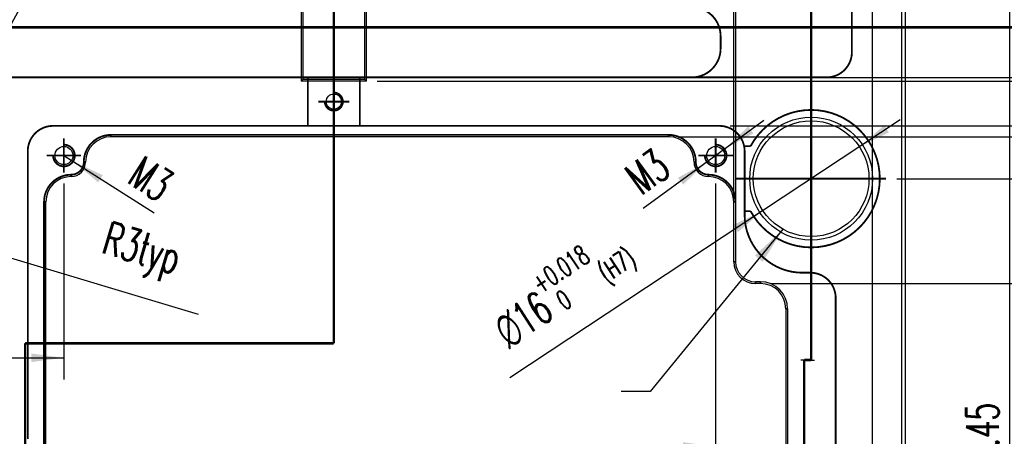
# Model space of a CAD drawing. Header units: millimetres. Extents: x 31 to 872, y 29 to 623.
# Tile 18 of 29: x 501 to 591, y 372 to 411. Entities that reach past the tile are written whole.
import ezdxf

# ---------------------------------------------------------------- set-up
doc = ezdxf.new("R2010")
doc.units = ezdxf.units.MM
for name, pattern in [('DASHED', [15, 7, -8]), ('DOT_CENTER', [14, 12, -1, 0, -1]), ('PHANTOM', [13, 10, -1, 0, -1, 0, -1])]:
    doc.linetypes.add(name, pattern=pattern)
doc.layers.add('1', color=7, linetype='Continuous')
doc.styles.add('CONVERTER_11', font='txt.shx', dxfattribs={"width": 0.63})
doc.dimstyles.new('ME10_DIM_106', dxfattribs={"dimtxt": 4.5, "dimasz": 4.5, "dimexe": 3, "dimexo": 1.5, "dimgap": 1.5, "dimtad": 1, "dimdsep": 46, "dimtxsty": 'CONVERTER_11', "dimsah": 1, "dimcen": 0.09, "dimclrd": 3, "dimclre": 3, "dimclrt": 3, "dimadec": 0, "dimazin": 0, "dimtfac": 1, "dimtdec": 4, "dimtix": 1, "dimtmove": 0, "dimatfit": 3, "dimfxl": 1, "dimtolj": 1, "dimtzin": 0, "dimarcsym": 0})
doc.dimstyles.new('ME10_DIM_117', dxfattribs={"dimtxt": 4.5, "dimasz": 4.5, "dimexe": 3, "dimexo": 1.5, "dimgap": 1.5, "dimtad": 1, "dimdsep": 46, "dimtxsty": 'CONVERTER_11', "dimsah": 1, "dimcen": 0.09, "dimclrd": 3, "dimclre": 3, "dimclrt": 3, "dimadec": 0, "dimazin": 0, "dimtfac": 1, "dimtdec": 4, "dimtix": 1, "dimtmove": 0, "dimatfit": 3, "dimfxl": 1, "dimtolj": 1, "dimtzin": 0, "dimarcsym": 0})
doc.dimstyles.new('ME10_DIM_120', dxfattribs={"dimtxt": 4.5, "dimasz": 4.5, "dimexe": 3, "dimexo": 1.5, "dimgap": 1.5, "dimtad": 1, "dimdsep": 46, "dimtxsty": 'CONVERTER_11', "dimsah": 1, "dimcen": 0.09, "dimclrd": 3, "dimclre": 3, "dimclrt": 3, "dimadec": 0, "dimazin": 0, "dimtfac": 1, "dimtdec": 4, "dimtix": 1, "dimtmove": 0, "dimatfit": 3, "dimfxl": 1, "dimtolj": 1, "dimtzin": 0, "dimarcsym": 0})
doc.dimstyles.new('ME10_DIM_125', dxfattribs={"dimtxt": 4.5, "dimasz": 4.5, "dimexe": 3, "dimexo": 1.5, "dimgap": 1.5, "dimtad": 1, "dimdsep": 46, "dimtxsty": 'CONVERTER_11', "dimsah": 1, "dimcen": 0.09, "dimclrd": 3, "dimclre": 3, "dimclrt": 3, "dimadec": 0, "dimazin": 0, "dimtfac": 1, "dimtdec": 4, "dimtix": 1, "dimtmove": 0, "dimatfit": 3, "dimfxl": 1, "dimtolj": 1, "dimtzin": 0, "dimarcsym": 0})
doc.dimstyles.new('ME10_DIM_129', dxfattribs={"dimtxt": 4.5, "dimasz": 4.5, "dimexe": 3, "dimexo": 1.5, "dimgap": 1.5, "dimtad": 1, "dimdsep": 46, "dimtxsty": 'CONVERTER_11', "dimsah": 1, "dimcen": 0.09, "dimclrd": 3, "dimclre": 3, "dimclrt": 3, "dimadec": 0, "dimazin": 0, "dimtfac": 1, "dimtdec": 4, "dimtix": 1, "dimtmove": 0, "dimatfit": 3, "dimfxl": 1, "dimtolj": 1, "dimtzin": 0, "dimarcsym": 0})
doc.dimstyles.new('ME10_DIM_132', dxfattribs={"dimtxt": 4.5, "dimasz": 4.5, "dimexe": 3, "dimexo": 1.5, "dimgap": 1.5, "dimtad": 1, "dimdsep": 46, "dimtxsty": 'CONVERTER_11', "dimsah": 1, "dimcen": 0.09, "dimclrd": 3, "dimclre": 3, "dimclrt": 3, "dimadec": 0, "dimazin": 0, "dimtfac": 1, "dimtdec": 4, "dimtix": 1, "dimtmove": 0, "dimatfit": 3, "dimfxl": 1, "dimtolj": 1, "dimtzin": 0, "dimarcsym": 0})
doc.dimstyles.new('ME10_DIM_67', dxfattribs={"dimtxt": 4.5, "dimasz": 4.5, "dimexe": 3, "dimexo": 1.5, "dimgap": 1.5, "dimtad": 1, "dimdsep": 46, "dimtxsty": 'CONVERTER_11', "dimsah": 1, "dimcen": 0.09, "dimclrd": 3, "dimclre": 3, "dimclrt": 3, "dimadec": 0, "dimazin": 0, "dimtfac": 1, "dimtdec": 4, "dimtix": 1, "dimtmove": 0, "dimatfit": 3, "dimfxl": 1, "dimtolj": 1, "dimtzin": 0, "dimarcsym": 0})
doc.dimstyles.new('ME10_DIM_72', dxfattribs={"dimtxt": 4.5, "dimasz": 4.5, "dimexe": 3, "dimexo": 1.5, "dimgap": 1.5, "dimtad": 1, "dimdsep": 46, "dimtxsty": 'CONVERTER_11', "dimsah": 1, "dimcen": 0.09, "dimclrd": 3, "dimclre": 3, "dimclrt": 3, "dimadec": 0, "dimazin": 0, "dimtfac": 1, "dimtdec": 4, "dimtix": 1, "dimtmove": 0, "dimatfit": 3, "dimfxl": 1, "dimtolj": 1, "dimtzin": 0, "dimarcsym": 0})
doc.dimstyles.new('ME10_DIM_90', dxfattribs={"dimtxt": 4.5, "dimasz": 4.5, "dimexe": 3, "dimexo": 1.5, "dimgap": 1.5, "dimtad": 1, "dimdsep": 46, "dimtxsty": 'CONVERTER_11', "dimsah": 1, "dimcen": 0.09, "dimclrd": 3, "dimclre": 3, "dimclrt": 3, "dimadec": 0, "dimazin": 0, "dimtfac": 1, "dimtdec": 4, "dimtix": 1, "dimtmove": 0, "dimatfit": 3, "dimfxl": 1, "dimtolj": 1, "dimtzin": 0, "dimarcsym": 0})
doc.dimstyles.new('ME10_DIM_91', dxfattribs={"dimtxt": 4.5, "dimasz": 4.5, "dimexe": 3, "dimexo": 1.5, "dimgap": 1.5, "dimtad": 1, "dimdsep": 46, "dimtxsty": 'CONVERTER_11', "dimsah": 1, "dimcen": 0.09, "dimclrd": 3, "dimclre": 3, "dimclrt": 3, "dimadec": 0, "dimazin": 0, "dimtfac": 1, "dimtdec": 4, "dimtix": 1, "dimtmove": 0, "dimatfit": 3, "dimfxl": 1, "dimtolj": 1, "dimtzin": 0, "dimarcsym": 0})
doc.dimstyles.new('ME10_DIM_92', dxfattribs={"dimtxt": 4.5, "dimasz": 4.5, "dimexe": 3, "dimexo": 1.5, "dimgap": 1.5, "dimtad": 1, "dimdsep": 46, "dimtxsty": 'CONVERTER_11', "dimsah": 1, "dimcen": 0.09, "dimclrd": 3, "dimclre": 3, "dimclrt": 3, "dimadec": 0, "dimazin": 0, "dimtfac": 1, "dimtdec": 4, "dimtix": 1, "dimtmove": 0, "dimatfit": 3, "dimfxl": 1, "dimtolj": 1, "dimtzin": 0, "dimarcsym": 0})
doc.dimstyles.get("Standard").update_dxf_attribs({"dimtxt": 0.18, "dimasz": 0.18, "dimexe": 0.18, "dimexo": 0.0625, "dimgap": 0.09, "dimtad": 0, "dimtih": 1, "dimtoh": 1, "dimdec": 4, "dimzin": 0, "dimdsep": 46, "dimtxsty": 'Standard', "dimcen": 0.09, "dimadec": 0, "dimazin": 0, "dimtfac": 1, "dimtdec": 4, "dimtofl": 0, "dimtmove": 0, "dimatfit": 3, "dimfxl": 1, "dimtolj": 1, "dimtzin": 0, "dimarcsym": 0})

# ---------------------------------------------------------------- blocks, each defined once
blk = doc.blocks.new('G-G__11')
at = {"layer": '1', "color": 4, "linetype": 'PHANTOM', "const_width": 0.35}
blk.add_lwpolyline([(263.72, 614.98), (897.59, 614.98)], dxfattribs=at)
blk = doc.blocks.new('E8027-24150__34', base_point=(273.17, 207.52))
at = {"color": 7, "linetype": 'Continuous'}
for p, q in [((872.8, 703.95), (872.8, 536.05)), ((873.3, 703.95), (873.3, 536.05)), ((790.03, 607.8), (790.03, 699.89)), ((798.53, 699.89), (798.53, 607.8)), ((789.78, 625.91), (789.78, 607.55)), ((798.78, 607.55), (798.78, 625.91)), ((849.6, 590.85), (849.6, 621.91)), ((849.85, 621.66), (849.85, 582.55)), ((790.03, 607.8), (789.78, 607.55)), ((798.78, 607.55), (789.78, 607.55)), ((790.03, 607.8), (798.53, 607.8)), ((798.53, 607.8), (798.78, 607.55)), ((840.6, 599.85), (763.45, 599.85)), ((754.45, 549.1), (754.45, 590.85)), ((849.6, 582.55), (849.6, 590.85)), ((853.3, 579.8), (852.6, 579.8)), ((853.3, 579.55), (852.6, 579.55)), ((856.8, 576.05), (856.8, 356.05)), ((857.05, 576.05), (857.05, 356.05))]:
    blk.add_line(p, q, dxfattribs=at)
at = {"color": 1, "linetype": 'DASHED', "const_width": 0.25}
for points in [[(865.94, 611.55), (865.94, 686.55)], [(847.78, 612.05), (847.78, 613.75)], [(744.78, 608.05), (790.68, 608.05)], [(790.68, 601.35), (790.68, 608.05)], [(790.68, 608.05), (797.88, 608.05)], [(797.88, 608.05), (843.78, 608.05)], [(797.88, 608.05), (797.88, 601.35)], [(843.78, 608.05), (862.44, 608.05)], [(755.45, 601.35), (790.68, 601.35)], [(790.68, 601.35), (797.88, 601.35)], [(797.88, 601.35), (847.6, 601.35)], [(763.45, 600.1), (763.45, 599.85)], [(763.45, 600.1), (840.6, 600.1)], [(840.6, 600.1), (840.6, 599.85)], [(751.95, 558.05), (751.95, 597.85)], [(851.03, 598.55), (851.93, 598.55)], [(851.1, 597.85), (851.1, 589.55)], [(759.7, 596.35), (759.95, 596.35)], [(844.35, 596.35), (844.1, 596.35)], [(757.95, 594.6), (757.95, 594.35)], [(846.1, 594.6), (846.1, 594.35)], [(754.2, 548.85), (754.2, 590.85)], [(754.2, 590.85), (754.45, 590.85)], [(849.85, 590.85), (849.6, 590.85)], [(851.93, 589.55), (851.1, 589.55)], [(851.1, 589.55), (851.1, 589.05)], [(859.1, 581.05), (860.2, 581.05)], [(863.7, 577.55), (863.7, 354.55)]]:
    blk.add_lwpolyline(points, dxfattribs=at)
for points in [[(847.78, 613.75, 0.414214), (843.78, 617.75, 0.414214)], [(843.78, 608.05, 0.414214), (847.78, 612.05, 0.414214)], [(862.44, 608.05, 0.414214), (865.94, 611.55, 0.414214)], [(851.93, 589.55, 3.970356), (851.93, 598.55, 3.970356)], [(755.45, 601.35, 0.414214), (751.95, 597.85, 0.414214)], [(851.03, 598.55, 0.356394), (847.6, 601.35, 0.356394)], [(763.45, 600.1, 0.414214), (759.7, 596.35, 0.414214)], [(844.35, 596.35, 0.414214), (840.6, 600.1, 0.414214)], [(851.1, 597.85, 0.050382), (851.03, 598.55, 0.050382)], [(757.95, 594.6, 0.414214), (759.7, 596.35, 0.414214)], [(844.35, 596.35, 0.414214), (846.1, 594.6, 0.414214)], [(757.95, 594.6, 0.414214), (754.2, 590.85, 0.414214)], [(849.85, 590.85, 0.414214), (846.1, 594.6, 0.414214)], [(851.1, 589.05, 0.414214), (859.1, 581.05, 0.414214)], [(863.7, 577.55, 0.414214), (860.2, 581.05, 0.414214)]]:
    blk.add_lwpolyline(points, format="xyb", dxfattribs=at)
at = {"color": 3, "linetype": 'Continuous', "const_width": 0.25}
for points in [[(849.6, 582.55), (849.85, 582.55)], [(852.6, 579.8), (852.6, 579.55)], [(853.3, 579.8), (853.3, 579.55)], [(856.8, 576.05), (857.05, 576.05)]]:
    blk.add_lwpolyline(points, dxfattribs=at)
at = {"color": 7, "linetype": 'Continuous'}
for centre, radius in [((794.28, 604.7), 1.05), ((860.3, 594.05), 8.5), ((860.3, 594.05), 8), ((756.95, 597.25), 1.25), ((847.1, 597.25), 1.25)]:
    blk.add_circle(centre, radius, dxfattribs=at)
for centre, radius, start, end in [((763.45, 596.35), 3.5, 90, 180), ((840.6, 596.35), 3.5, 0, 90), ((757.95, 596.35), 2, 270, 0), ((846.1, 596.35), 2, 180, 270), ((757.95, 590.85), 3.5, 90, 180), ((846.1, 590.85), 3.5, 0, 90), ((852.6, 582.55), 3, 180, 270), ((852.6, 582.55), 2.75, 180, 270), ((853.3, 576.05), 3.75, 0, 90), ((853.3, 576.05), 3.5, 0, 90)]:
    blk.add_arc(centre, radius, start, end, dxfattribs=at)
at = {"layer": '1', "color": 3, "linetype": 'Continuous', "const_width": 0.25}
for points in [[(793.03, 604.7, 2.414214), (794.28, 605.95, 2.414214)], [(755.45, 597.25, 2.414214), (756.95, 598.75, 2.414214)], [(845.6, 597.25, 2.414214), (847.1, 598.75, 2.414214)]]:
    blk.add_lwpolyline(points, format="xyb", dxfattribs=at)
at = {"layer": '1', "color": 1, "linetype": 'DOT_CENTER', "const_width": 0.25}
for points in [[(794.28, 606.85), (794.28, 602.54)], [(796.43, 604.7), (792.12, 604.7)], [(860.3, 604.4), (860.3, 583.7)], [(756.95, 599.62), (756.95, 594.87)], [(847.1, 599.62), (847.1, 594.87)], [(759.32, 597.25), (754.57, 597.25)], [(849.47, 597.25), (844.72, 597.25)], [(870.65, 594.05), (849.95, 594.05)]]:
    blk.add_lwpolyline(points, dxfattribs=at)
blk = doc.blocks.new('*D92')
at = {"layer": '1', "color": 3, "linetype": 'Continuous'}
for p, q in [((845.28, 608.05), (950.71, 608.05)), ((947.71, 608.05), (947.71, 324.05)), ((845.28, 324.05), (950.71, 324.05))]:
    blk.add_line(p, q, dxfattribs=at)
at = {"layer": '1', "color": 3}
for points in [[(948.31, 603.55), (947.12, 603.55), (947.71, 608.05)], [(947.12, 328.55), (948.31, 328.55), (947.71, 324.05)]]:
    blk.add_solid(points, dxfattribs=at)
at = {"layer": '1', "color": 3, "insert": (946.21, 459.63), "char_height": 4.5, "attachment_point": 7, "rotation": 90, "line_spacing_factor": 0.60024, "style": 'CONVERTER_11'}
blk.add_mtext('284', dxfattribs=at)
blk = doc.blocks.new('*D97')
at = {"layer": '1', "color": 3, "linetype": 'Continuous'}
for p, q in [((800.28, 607.55), (941.95, 607.55)), ((938.95, 607.55), (938.95, 324.55)), ((800.28, 324.55), (941.95, 324.55))]:
    blk.add_line(p, q, dxfattribs=at)
at = {"layer": '1', "color": 3}
for points in [[(939.54, 603.05), (938.36, 603.05), (938.95, 607.55)], [(938.36, 329.05), (939.54, 329.05), (938.95, 324.55)]]:
    blk.add_solid(points, dxfattribs=at)
at = {"layer": '1', "color": 3, "insert": (937.45, 459.22), "char_height": 4.5, "attachment_point": 7, "rotation": 90, "line_spacing_factor": 0.60024, "style": 'CONVERTER_11'}
blk.add_mtext('283', dxfattribs=at)
blk = doc.blocks.new('*D115')
at = {"layer": '1', "color": 3, "linetype": 'Continuous'}
for p, q in [((854.8, 579.55), (901.16, 579.55)), ((898.16, 352.55), (898.16, 579.55)), ((854.8, 352.55), (901.16, 352.55))]:
    blk.add_line(p, q, dxfattribs=at)
at = {"layer": '1', "color": 3}
for points in [[(898.76, 575.05), (897.57, 575.05), (898.16, 579.55)], [(897.57, 357.05), (898.76, 357.05), (898.16, 352.55)]]:
    blk.add_solid(points, dxfattribs=at)
at = {"layer": '1', "color": 3, "insert": (896.66, 462.27), "char_height": 4.5, "attachment_point": 7, "rotation": 90, "line_spacing_factor": 0.60024, "style": 'CONVERTER_11'}
blk.add_mtext('227', dxfattribs=at)
blk = doc.blocks.new('*D116')
at = {"layer": '1', "color": 3, "linetype": 'Continuous'}
for p, q in [((842.1, 599.85), (923.95, 599.85)), ((920.95, 599.85), (920.95, 332.25)), ((842.1, 332.25), (923.95, 332.25))]:
    blk.add_line(p, q, dxfattribs=at)
at = {"layer": '1', "color": 3}
for points in [[(921.54, 595.35), (920.36, 595.35), (920.95, 599.85)], [(920.36, 336.75), (921.54, 336.75), (920.95, 332.25)]]:
    blk.add_solid(points, dxfattribs=at)
at = {"layer": '1', "color": 3, "insert": (919.45, 457.28), "char_height": 4.5, "attachment_point": 7, "rotation": 90, "line_spacing_factor": 0.60024, "style": 'CONVERTER_11'}
blk.add_mtext('267.6', dxfattribs=at)
blk = doc.blocks.new('*D117')
at = {"layer": '1', "color": 3, "linetype": 'Continuous'}
for p, q in [((849.1, 601.35), (932.44, 601.35)), ((929.44, 601.35), (929.44, 330.75)), ((849.1, 330.75), (932.44, 330.75))]:
    blk.add_line(p, q, dxfattribs=at)
at = {"layer": '1', "color": 3}
for points in [[(930.03, 596.85), (928.84, 596.85), (929.44, 601.35)], [(928.84, 335.25), (930.03, 335.25), (929.44, 330.75)]]:
    blk.add_solid(points, dxfattribs=at)
at = {"layer": '1', "color": 3, "insert": (927.94, 458.16), "char_height": 4.5, "attachment_point": 7, "rotation": 90, "line_spacing_factor": 0.60024, "style": 'CONVERTER_11'}
blk.add_mtext('270.6', dxfattribs=at)
blk = doc.blocks.new('*D131')
at = {"layer": '1', "color": 3, "linetype": 'Continuous'}
for p, q in [((389.65, 593.37), (389.65, 566.29)), ((756.95, 593.37), (756.95, 566.29)), ((389.65, 569.29), (756.95, 569.29))]:
    blk.add_line(p, q, dxfattribs=at)
at = {"layer": '1', "color": 3}
for points in [[(394.15, 569.89), (394.15, 568.7), (389.65, 569.29)], [(752.45, 568.7), (752.45, 569.89), (756.95, 569.29)]]:
    blk.add_solid(points, dxfattribs=at)
at = {"layer": '1', "color": 3, "insert": (588.24, 572.93), "char_height": 4.5, "attachment_point": 7, "rotation": 0.0001, "line_spacing_factor": 0.60024, "style": 'CONVERTER_11'}
blk.add_mtext('367.3', dxfattribs=at)
blk = doc.blocks.new('*D142')
at = {"layer": '1', "color": 3, "linetype": 'Continuous'}
for p, q in [((277.8, 530.36), (277.8, 819.9)), ((868.8, 530.36), (868.8, 819.9)), ((868.8, 816.9), (277.8, 816.9))]:
    blk.add_line(p, q, dxfattribs=at)
at = {"layer": '1', "color": 3}
for points in [[(282.3, 817.5), (282.3, 816.31), (277.8, 816.9)], [(864.3, 816.31), (864.3, 817.5), (868.8, 816.9)]]:
    blk.add_solid(points, dxfattribs=at)
at = {"layer": '1', "color": 3, "insert": (569.99, 820.54), "char_height": 4.5, "attachment_point": 7, "rotation": 0.0001, "line_spacing_factor": 0.60024, "style": 'CONVERTER_11'}
blk.add_mtext('591', dxfattribs=at)
blk = doc.blocks.new('*D145')
at = {"layer": '1', "color": 3, "linetype": 'Continuous'}
for p, q in [((299.5, 593.37), (299.5, 554.03)), ((847.1, 593.37), (847.1, 554.03)), ((847.1, 557.03), (299.5, 557.03))]:
    blk.add_line(p, q, dxfattribs=at)
at = {"layer": '1', "color": 3}
for points in [[(304, 557.62), (304, 556.43), (299.5, 557.03)], [(842.6, 556.43), (842.6, 557.62), (847.1, 557.03)]]:
    blk.add_solid(points, dxfattribs=at)
at = {"layer": '1', "color": 3, "insert": (583.8, 560.66), "char_height": 4.5, "attachment_point": 7, "rotation": 0.0001, "line_spacing_factor": 0.60024, "style": 'CONVERTER_11'}
blk.add_mtext('547.6', dxfattribs=at)
blk = doc.blocks.new('*D150')
at = {"layer": '1', "color": 3, "linetype": 'Continuous'}
for p, q in [((286.3, 585.75), (286.3, 795.1)), ((860.3, 585.2), (860.3, 795.1)), ((860.3, 792.1), (286.3, 792.1))]:
    blk.add_line(p, q, dxfattribs=at)
at = {"layer": '1', "color": 3}
for points in [[(290.8, 792.69), (290.8, 791.51), (286.3, 792.1)], [(855.8, 791.51), (855.8, 792.69), (860.3, 792.1)]]:
    blk.add_solid(points, dxfattribs=at)
at = {"layer": '1', "color": 3, "insert": (569.52, 795.74), "char_height": 4.5, "attachment_point": 7, "rotation": 0.0001, "line_spacing_factor": 0.60024, "style": 'CONVERTER_11'}
blk.add_mtext('574', dxfattribs=at)
blk = doc.blocks.new('*D154')
at = {"layer": '1', "color": 3, "linetype": 'Continuous'}
for p, q in [((872.15, 594.05), (914.7, 594.05)), ((911.7, 338.05), (911.7, 594.05)), ((870.5, 338.05), (914.7, 338.05))]:
    blk.add_line(p, q, dxfattribs=at)
at = {"layer": '1', "color": 3}
for points in [[(912.29, 589.55), (911.11, 589.55), (911.7, 594.05)], [(911.11, 342.55), (912.29, 342.55), (911.7, 338.05)]]:
    blk.add_solid(points, dxfattribs=at)
at = {"layer": '1', "color": 3, "insert": (908.06, 462.27), "char_height": 4.5, "attachment_point": 7, "rotation": 90, "line_spacing_factor": 0.60024, "style": 'CONVERTER_11'}
blk.add_mtext('256', dxfattribs=at)
blk = doc.blocks.new('*D157')
at = {"layer": '1', "color": 3, "linetype": 'Continuous'}
for p, q in [((870.99, 704.5), (890.75, 704.5)), ((887.75, 704.5), (887.75, 466.05)), ((889.8, 466.05), (884.75, 466.05))]:
    blk.add_line(p, q, dxfattribs=at)
at = {"layer": '1', "color": 3}
for points in [[(888.35, 700), (887.16, 700), (887.75, 704.5)], [(887.16, 470.55), (888.35, 470.55), (887.75, 466.05)]]:
    blk.add_solid(points, dxfattribs=at)
at = {"layer": '1', "color": 3, "insert": (886.25, 549.69), "char_height": 4.5, "attachment_point": 7, "rotation": 90, "line_spacing_factor": 0.60024, "style": 'CONVERTER_11'}
blk.add_mtext('238.45', dxfattribs=at)
blk = doc.blocks.new('*D178')
at = {"layer": '1', "color": 3, "linetype": 'Continuous'}
blk.add_line((775.59, 575.28), (738.13, 586.47), dxfattribs=at)
at = {"layer": '1', "color": 3}
blk.add_solid([(742.61, 585.75), (742.27, 584.61), (738.13, 586.47)], dxfattribs=at)
at = {"layer": '1', "color": 3, "insert": (759.18, 583.15), "char_height": 4.5, "attachment_point": 7, "rotation": 343.3749, "line_spacing_factor": 0.60024, "style": 'CONVERTER_11'}
blk.add_mtext('\\C3; R\\C3;3\\C3;typ', dxfattribs=at)
blk = doc.blocks.new('*D179')
at = {"layer": '1', "color": 3, "linetype": 'Continuous'}
blk.add_line((741.69, 600.92), (763.78, 641.1), dxfattribs=at)
at = {"layer": '1', "color": 3}
blk.add_solid([(743.34, 605.15), (744.37, 604.57), (741.69, 600.92)], dxfattribs=at)
at = {"layer": '1', "color": 3, "insert": (750.76, 623.34), "char_height": 4.5, "attachment_point": 7, "rotation": 61.1954, "line_spacing_factor": 0.60024, "style": 'CONVERTER_11'}
blk.add_mtext('\\C3; R\\C3;3.5\\C3;typ', dxfattribs=at)
blk = doc.blocks.new('*D242')
at = {"layer": '1', "color": 3, "linetype": 'Continuous'}
blk.add_line((872.61, 602.18), (818.62, 566.53), dxfattribs=at)
at = {"layer": '1', "color": 3}
for points in [[(870.41, 601.43), (871.06, 600.44), (866.98, 598.46)], [(850.19, 586.67), (849.54, 587.66), (853.62, 589.64)]]:
    blk.add_solid(points, dxfattribs=at)
at = {"layer": '1', "color": 3, "insert": (816.83, 568.5), "char_height": 4.5, "attachment_point": 7, "rotation": 33.429, "line_spacing_factor": 0.60024, "style": 'CONVERTER_11'}
blk.add_mtext('\\C3; {\\Fgdt;n}\\C3;\\C3;16\\C3;\\H2.7;\\S+0.018^  0;\\C3;(H7)', dxfattribs=at)
blk = doc.blocks.new('*D281')
at = {"layer": '1', "color": 3, "linetype": 'Continuous'}
blk.add_line((756.95, 597.25), (769.44, 589.33), dxfattribs=at)
at = {"layer": '1', "color": 3}
blk.add_solid([(762.33, 594.54), (761.7, 593.54), (758.22, 596.45)], dxfattribs=at)
at = {"layer": '1', "color": 3, "insert": (765.53, 593.58), "char_height": 4.5, "attachment_point": 7, "rotation": 327.6248, "line_spacing_factor": 0.60024, "style": 'CONVERTER_11'}
blk.add_mtext('\\C3;M\\C3;3\\C3;', dxfattribs=at)
blk = doc.blocks.new('*D282')
at = {"layer": '1', "color": 3, "linetype": 'Continuous'}
blk.add_line((853.76, 602.11), (837.09, 589.95), dxfattribs=at)
at = {"layer": '1', "color": 3}
for points in [[(851.6, 601.27), (852.3, 600.31), (848.31, 598.13)], [(842.6, 593.23), (841.9, 594.19), (845.89, 596.37)]]:
    blk.add_solid(points, dxfattribs=at)
at = {"layer": '1', "color": 3, "insert": (836.83, 591.61), "char_height": 4.5, "attachment_point": 7, "rotation": 36.1163, "line_spacing_factor": 0.60024, "style": 'CONVERTER_11'}
blk.add_mtext('\\C3;M\\C3;3\\C3;', dxfattribs=at)
blk = doc.blocks.new('B_-B__32')
at = {"layer": '1', "color": 4, "linetype": 'PHANTOM', "const_width": 0.35}
for points in [[(794.28, 735.7), (794.28, 571.3)], [(751.6, 571.3), (751.6, 343.05)], [(794.28, 571.3), (751.6, 571.3)]]:
    blk.add_lwpolyline(points, dxfattribs=at)
at = {"layer": '1', "color": 4, "linetype": 'Continuous', "has_arrowhead": 0}
for points in [[(794.28, 571.3), (794.28, 574.3)], [(751.6, 571.3), (754.6, 571.3)], [(751.6, 571.3), (751.6, 568.3)], [(794.28, 571.3), (791.28, 571.3)]]:
    blk.add_leader(points, dimstyle='Standard', dxfattribs=at)
blk = doc.blocks.new('A_-A__33')
at = {"layer": '1', "color": 4, "linetype": 'PHANTOM', "const_width": 0.35}
for points in [[(860.3, 619.9), (860.3, 568.99)], [(859.35, 568.99), (859.35, 349.09)], [(860.3, 568.99), (859.35, 568.99)]]:
    blk.add_lwpolyline(points, dxfattribs=at)
at = {"layer": '1', "color": 4, "linetype": 'Continuous', "has_arrowhead": 0}
for points in [[(860.3, 568.99), (860.3, 571.99)], [(860.3, 568.99), (858.87, 568.99)], [(859.35, 568.99), (860.77, 568.99)], [(859.35, 568.99), (859.35, 565.99)]]:
    blk.add_leader(points, dimstyle='Standard', dxfattribs=at)
blk = doc.blocks.new('Front2', base_point=(573.3, 466.05))
at = {"layer": '1', "color": 3}
blk.add_solid([(853.6176, 582.5604), (852.5487, 583.4369), (856.4121, 587.0583)], dxfattribs=at)
blk.add_blockref('E8027-24150__34', (273.175, 207.525))
at = {"layer": '1'}
for name in ['A_-A__33', 'B_-B__32', '*D179', 'G-G__11', '*D242', '*D282', '*D281', '*D178']:
    blk.add_blockref(name, (0, 0), dxfattribs=at)
for base, p1, p2, dimstyle, picture, middle in [((868.8, 816.9038), (277.8, 528.865), (868.8, 528.865), 'ME10_DIM_117', '*D142', (573.3, 822.7913)), ((860.3, 792.0996), (286.3, 584.25), (860.3, 583.7), 'ME10_DIM_125', '*D150', (573.3, 797.9871)), ((847.1, 557.026), (299.5, 594.875), (847.1, 594.875), 'ME10_DIM_120', '*D145', (589.5143, 562.9135)), ((389.65, 569.293), (756.95, 594.875), (389.65, 594.875), 'ME10_DIM_106', '*D131', (593.9538, 575.1805))]:
    dim = blk.add_linear_dim(base=base, p1=p1, p2=p2, dimstyle=dimstyle, dxfattribs=at)
    dim.commit()
    dim.dimension.update_dxf_attribs({"geometry": picture, "text_midpoint": middle, "text_rotation": 0.000139})
for base, p1, p2, dimstyle, picture, middle in [((887.754, 704.5), (891.3016, 466.05), (869.49, 704.5), 'ME10_DIM_132', '*D157', (884.004, 556.8215)), ((947.7149, 608.05), (843.78, 324.05), (843.78, 608.05), 'ME10_DIM_67', '*D92', (943.9649, 463.4125)), ((929.4359, 601.35), (847.6, 330.75), (847.6, 601.35), 'ME10_DIM_92', '*D117', (925.6859, 463.873)), ((920.9523, 599.85), (840.6, 332.25), (840.6, 599.85), 'ME10_DIM_91', '*D116', (917.2023, 462.9844)), ((911.6997, 338.05), (870.65, 594.05), (869, 338.05), 'ME10_DIM_129', '*D154', (905.8122, 466.05))]:
    dim = blk.add_linear_dim(base=base, p1=p1, p2=p2, angle=90, dimstyle=dimstyle, dxfattribs=at)
    dim.commit()
    dim.dimension.update_dxf_attribs({"geometry": picture, "text_midpoint": middle, "text_rotation": 90})
for p1, p2, distance, dimstyle, picture, middle, turn in [((798.78, 324.55), (798.78, 607.55), -140.1695, 'ME10_DIM_72', '*D97', (935.1995, 462.996), -90), ((853.3, 579.55), (853.3, 352.55), 44.8649, 'ME10_DIM_90', '*D115', (894.4149, 466.05), 90)]:
    dim = blk.add_aligned_dim(p1=p1, p2=p2, distance=distance, dimstyle=dimstyle, dxfattribs=at)
    dim.commit()
    dim.dimension.update_dxf_attribs({"geometry": picture, "text_midpoint": middle, "text_rotation": turn})
at = {"layer": '1', "color": 3, "linetype": 'Continuous', "has_arrowhead": 0}
blk.add_leader([(856.4121, 587.0583), (838.0315, 564.6426), (834.0315, 564.6426)], dimstyle='Standard', dxfattribs=at)

msp = doc.modelspace()

# ---------------------------------------------------------------- block references
at = {"xscale": 0.66666666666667, "yscale": 0.66666666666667, "zscale": 0.66666666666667}
msp.add_blockref('Front2', (382.2, 310.7), dxfattribs=at)

doc.saveas('drawing.dxf')
